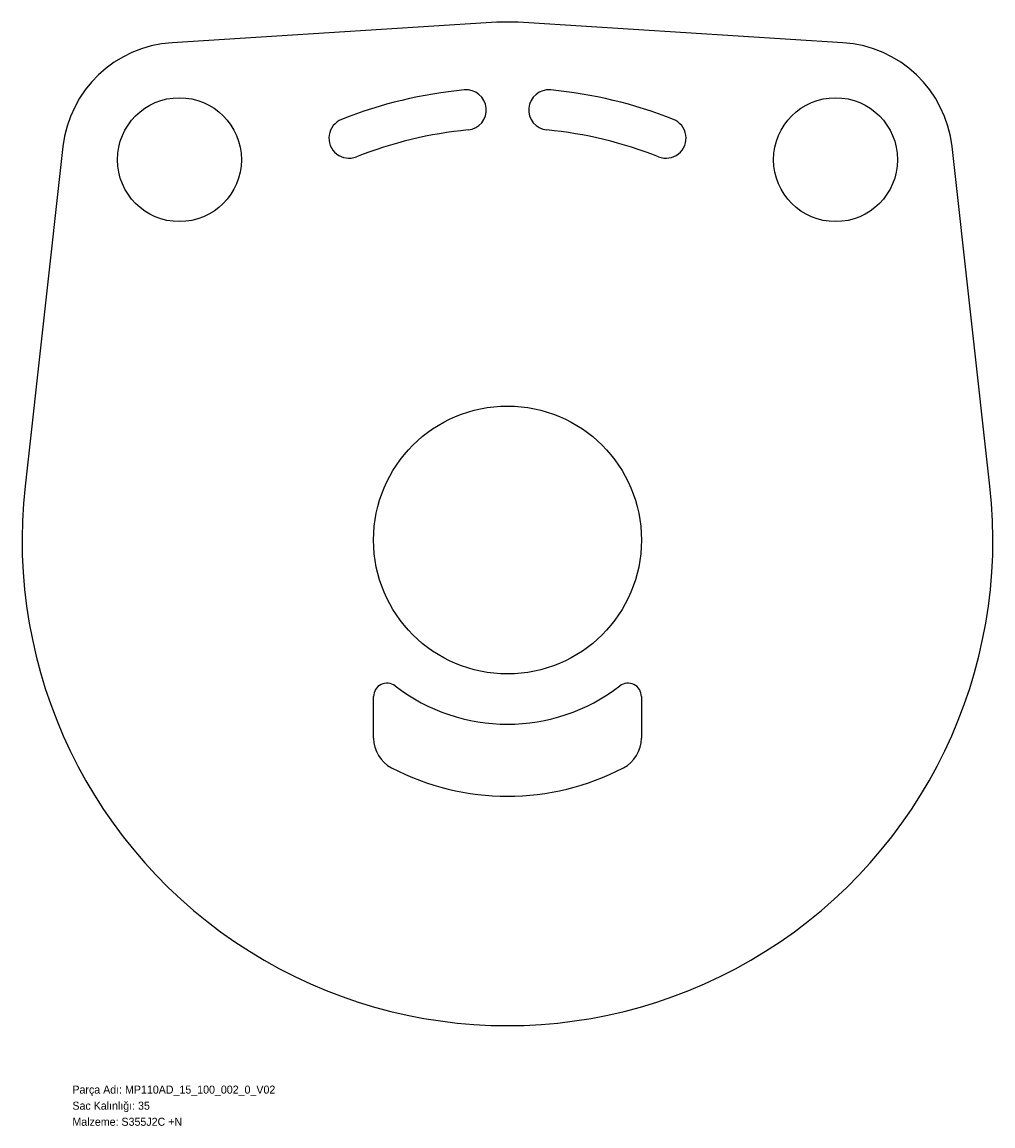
# Model space of a CAD drawing. Header units: millimetres. Extents: x -75 to 1375, y -72 to 1576.
import ezdxf

# ---------------------------------------------------------------- set-up
doc = ezdxf.new("R2010")
doc.units = ezdxf.units.MM
doc.linetypes.add('SLD-Katı', pattern=[0])
doc.layers.add('METIN', color=96, linetype='SLD-Katı')
doc.styles.add('SLDTEXTSTYLE0', font='ARIAL.TTF', dxfattribs={"width": 0.948, "bigfont": 'bigfont'})
doc.styles.add('SLDTEXTSTYLE1', font='ARIAL.TTF', dxfattribs={"width": 0.948})

msp = doc.modelspace()

# ---------------------------------------------------------------- linework, layer by layer
at = {"color": 7, "linetype": 'Continuous', "lineweight": 25}
for p, q in [((618.189103, 1574.668743), (148.747868, 1544.913358)), ((1150.888077, 1544.913358), (681.446842, 1574.668743)), ((-14.100526, 1389.689489), (-70.701523, 882.938735)), ((1370.337469, 882.938735), (1313.736472, 1389.689489)), ((449.817973, 506.601909), (449.817973, 568.741144)), ((849.817973, 568.741144), (849.817973, 506.601909))]:
    msp.add_line(p, q, dxfattribs=at)
for centre, radius in [((159.817973, 1370.263844), 92.5), ((1139.817973, 1370.263844), 92.5), ((649.817973, 802.461061), 200)]:
    msp.add_circle(centre, radius, dxfattribs=at)
for centre, radius, start, end in [((649.817973, 1075.670131), 500, 86.373177, 93.626823), ((159.817973, 1370.263844), 175, 93.626823, 173.626823), ((1139.817973, 1370.263844), 175, 6.373177, 86.373177), ((649.817973, 802.461061), 675, 95.487039, 111.528904), ((588.142703, 1444.505578), 30, 275.487039, 95.487039), ((711.493243, 1444.505578), 30, 84.512961, 264.512961), ((649.817973, 802.461061), 675, 68.471096, 84.512961), ((413.121965, 1402.461061), 30, 111.528904, 291.528904), ((886.51398, 1402.461061), 30, 248.471096, 68.471096), ((649.817973, 802.461061), 615, 95.487039, 111.528904), ((649.817973, 802.461061), 615, 68.471096, 84.512961), ((649.817973, 802.461061), 725, 173.626823, 6.373177), ((469.817973, 568.741144), 20, 52.398241, 180), ((649.817973, 802.461061), 275, 232.398241, 307.601759), ((829.817973, 568.741144), 20, 0, 127.601759), ((499.817973, 506.601909), 50, 180, 242.513574), ((799.817973, 506.601909), 50, 297.486426, 0), ((649.817973, 794.915974), 375, 242.513574, 297.486426)]:
    msp.add_arc(centre, radius, start, end, dxfattribs=at)

# ---------------------------------------------------------------- texts
at = {"layer": 'METIN', "char_height": 12, "attachment_point": 1}
for s, insert, style in [('Parça Adı: MP110AD_15_100_002_0_V02', (0, -12.031187), 'SLDTEXTSTYLE0'), ('Sac Kalınlığı: 35', (0, -36.031187), 'SLDTEXTSTYLE0'), ('Malzeme: S355J2C +N', (0, -60.031187), 'SLDTEXTSTYLE1')]:
    msp.add_mtext(s, dxfattribs=dict(at, insert=insert, style=style))

doc.saveas('drawing.dxf')
